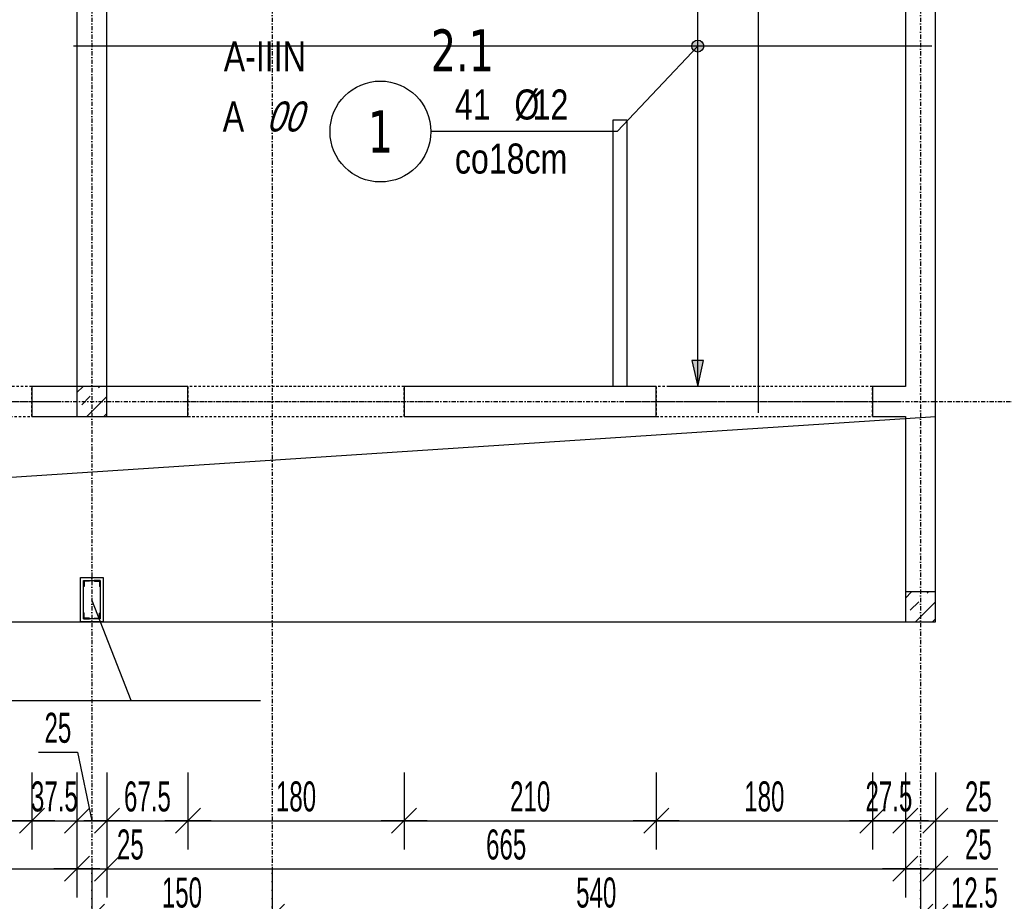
# Model space of a CAD drawing. Header units: millimetres. Extents: x 7622 to 13136, y -11868 to -7450.
# Tile 13 of 19: x 9955 to 10775, y -10394 to -9660. Entities that reach past the tile are written whole.
import ezdxf
from ezdxf.enums import TextEntityAlignment as Align

# ---------------------------------------------------------------- set-up
doc = ezdxf.new("R2010")
doc.units = ezdxf.units.MM
doc.header["$LTSCALE"] = 10
doc.linetypes.add('MO', pattern=[0.7, 0.35, -0.17, 0.01, -0.17])
doc.linetypes.add('MP', pattern=[0.36, 0.2, -0.16])
for name, color, linetype in [('BA_prg', 3, 'Continuous'), ('BA_szr', 1, 'Continuous'), ('BA_wym', 1, 'Continuous'), ('BD_lpm', 1, 'MP'), ('BD_osm', 1, 'MO'), ('BD_wic', 1, 'Continuous'), ('BD_wig', 3, 'Continuous'), ('BZ_odn', 1, 'Continuous'), ('BZ_opi1', 7, 'Continuous'), ('BZ_opi2', 4, 'Continuous'), ('BZ_P_wid', 3, 'Continuous'), ('BZ_txs', 2, 'Continuous'), ('BZ_wym', 1, 'Continuous')]:
    doc.layers.add(name, color=color, linetype=linetype)
doc.layers.add('BZ_pom', color=6, linetype='Continuous', plot=False)
doc.styles.add('BIKTBG', font='tahoma.ttf', dxfattribs={"width": 0.85})
doc.styles.add('BIKTS', font='bikromsw.shx', dxfattribs={"width": 0.8})
doc.styles.add('BIKWYM', font='bikromsw.shx', dxfattribs={"width": 0.6})
doc.dimstyles.new('BA_KR_100_cm', dxfattribs={"dimtxt": 25, "dimasz": 1.666667, "dimexe": 24, "dimexo": 0, "dimgap": 0, "dimtad": 0, "dimdec": 1, "dimrnd": 0.5, "dimzin": 9, "dimdsep": 46, "dimtxsty": 'BIKWYM', "dimblk": 'WYM-KR', "dimcen": 0, "dimdle": 20, "dimclrd": 256, "dimclre": 256, "dimclrt": 2, "dimadec": 0, "dimazin": 0, "dimtfac": 0.033333, "dimtdec": 1, "dimtmove": 0, "dimatfit": 3, "dimldrblk": 'WYM-KR', "dimfxl": 25, "dimfxlon": 1, "dimtvp": 0.8, "dimtolj": 1, "dimarcsym": 0})
doc.dimstyles.new('BZ_KP_100_cm', dxfattribs={"dimtxt": 25, "dimasz": 1.666667, "dimexe": 24, "dimexo": 0, "dimgap": 0, "dimtad": 0, "dimdec": 1, "dimrnd": 0.5, "dimzin": 9, "dimdsep": 46, "dimtxsty": 'BIKWYM', "dimblk": 'WYM-KR', "dimblk1": 'WYM-KP', "dimblk2": 'WYM-KP', "dimsah": 1, "dimcen": 0, "dimdle": 20, "dimclrd": 256, "dimclre": 256, "dimclrt": 7, "dimadec": 0, "dimazin": 0, "dimtfac": 0.033333, "dimtdec": 1, "dimtmove": 0, "dimatfit": 3, "dimldrblk": 'WYM-KP', "dimfxl": 1, "dimtvp": 0.8, "dimtolj": 1, "dimarcsym": 0})
doc.dimstyles.new('BZ_ST_100_cm', dxfattribs={"dimtxt": 25, "dimasz": 1.666667, "dimexe": 24, "dimexo": 0, "dimgap": 0, "dimtad": 0, "dimdec": 1, "dimrnd": 0.5, "dimdsep": 46, "dimtxsty": 'BIKWYM', "dimblk": 'WYM-ST', "dimcen": 0, "dimdle": 20, "dimclrd": 256, "dimclre": 256, "dimclrt": 7, "dimadec": 0, "dimazin": 0, "dimtfac": 0.033333, "dimtdec": 1, "dimtix": 1, "dimtmove": 2, "dimatfit": 3, "dimldrblk": 'WYM-ST', "dimfxl": 25, "dimfxlon": 1, "dimtvp": 0.8, "dimtolj": 1, "dimtzin": 0, "dimarcsym": 0})

# ---------------------------------------------------------------- blocks, each defined once
blk = doc.blocks.new('WYM-ST')
blk.add_hatch(color=256).paths.add_polyline_path([(-13, 2.88), (0, 0), (-13, -2.88)])
blk.add_lwpolyline([(0, 0), (-13, 2.88), (-13, -2.88), (0, 0)])
blk = doc.blocks.new('WYM-KR')
at = {"color": 7, "linetype": 'ByBlock'}
blk.add_line((6.24, 6.24), (-6.24, -6.24), dxfattribs=at)
at = {"linetype": 'ByBlock'}
blk.add_line((11.52, 0), (-11.52, 0), dxfattribs=at)
blk = doc.blocks.new('*D81')
at = {"layer": 'BA_wym', "lineweight": -2}
for p, q in [((9785.21, -10287.02), (9785.21, -10351.02)), ((9965.21, -10287.02), (9965.21, -10351.02)), ((9786.88, -10327.02), (9963.54, -10327.02))]:
    blk.add_line(p, q, dxfattribs=at)
at = {"layer": 'Defpoints', "color": 0}
for p in [(9785.21, -9990.57), (9965.21, -9990.57), (9965.21, -10327.02)]:
    blk.add_point(p, dxfattribs=at)
at = {"layer": 'BA_wym', "lineweight": -2, "xscale": 1.666666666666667, "yscale": 1.666666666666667, "zscale": 1.666666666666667, "rotation": 180}
blk.add_blockref('WYM-KR', (9785.21, -10327.02), dxfattribs=at)
at = {"layer": 'BA_wym', "lineweight": -2, "xscale": 1.666666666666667, "yscale": 1.666666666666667, "zscale": 1.666666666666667}
blk.add_blockref('WYM-KR', (9965.21, -10327.02), dxfattribs=at)
at = {"layer": 'BA_wym', "color": 2, "insert": (9875.21, -10307.02), "char_height": 25, "attachment_point": 5, "style": 'BIKWYM'}
blk.add_mtext('\\A1;180', dxfattribs=at)
blk = doc.blocks.new('*D82')
at = {"layer": 'BA_wym', "lineweight": -2}
for p, q in [((9965.21, -10287.02), (9965.21, -10351.02)), ((10002.71, -10287.02), (10002.71, -10351.02)), ((9963.54, -10327.02), (9961.88, -10327.02)), ((9965.21, -10327.02), (10002.71, -10327.02)), ((10004.37, -10327.02), (10006.04, -10327.02))]:
    blk.add_line(p, q, dxfattribs=at)
at = {"layer": 'Defpoints', "color": 0}
for p in [(9965.21, -9990.57), (10002.71, -9989.22), (10002.71, -10327.02)]:
    blk.add_point(p, dxfattribs=at)
at = {"layer": 'BA_wym', "lineweight": -2, "xscale": 1.666666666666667, "yscale": 1.666666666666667, "zscale": 1.666666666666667}
blk.add_blockref('WYM-KR', (9965.21, -10327.02), dxfattribs=at)
at = {"layer": 'BA_wym', "lineweight": -2, "xscale": 1.666666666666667, "yscale": 1.666666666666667, "zscale": 1.666666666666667, "rotation": 180}
blk.add_blockref('WYM-KR', (10002.71, -10327.02), dxfattribs=at)
at = {"layer": 'BA_wym', "color": 2, "insert": (9983.96, -10307.02), "char_height": 25, "attachment_point": 5, "style": 'BIKWYM'}
blk.add_mtext('\\A1;37.5', dxfattribs=at)
blk = doc.blocks.new('*D83')
at = {"layer": 'BA_wym', "lineweight": -2}
for p, q in [((9970.71, -10269.87), (10003.1, -10269.87)), ((10003.1, -10269.87), (10015.21, -10327.02)), ((10002.71, -10287.02), (10002.71, -10351.02)), ((10027.71, -10287.02), (10027.71, -10351.02)), ((10004.37, -10327.02), (10026.04, -10327.02))]:
    blk.add_line(p, q, dxfattribs=at)
at = {"layer": 'Defpoints', "color": 0}
for p in [(10002.71, -9989.22), (10027.71, -9990.57), (10027.71, -10327.02)]:
    blk.add_point(p, dxfattribs=at)
at = {"layer": 'BA_wym', "lineweight": -2, "xscale": 1.666666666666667, "yscale": 1.666666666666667, "zscale": 1.666666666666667, "rotation": 180}
blk.add_blockref('WYM-KR', (10002.71, -10327.02), dxfattribs=at)
at = {"layer": 'BA_wym', "lineweight": -2, "xscale": 1.666666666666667, "yscale": 1.666666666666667, "zscale": 1.666666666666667}
blk.add_blockref('WYM-KR', (10027.71, -10327.02), dxfattribs=at)
at = {"layer": 'BA_wym', "color": 2, "insert": (9986.9, -10249.87), "char_height": 25, "attachment_point": 5, "style": 'BIKWYM'}
blk.add_mtext('\\A1;25', dxfattribs=at)
blk = doc.blocks.new('*D84')
at = {"layer": 'BA_wym', "lineweight": -2}
for p, q in [((10027.71, -10287.02), (10027.71, -10351.02)), ((10095.2, -10287.02), (10095.2, -10351.02)), ((10029.37, -10327.02), (10093.53, -10327.02))]:
    blk.add_line(p, q, dxfattribs=at)
at = {"layer": 'Defpoints', "color": 0}
for p in [(10027.71, -9990.57), (10095.2, -9990.57), (10095.2, -10327.02)]:
    blk.add_point(p, dxfattribs=at)
at = {"layer": 'BA_wym', "lineweight": -2, "xscale": 1.666666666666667, "yscale": 1.666666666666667, "zscale": 1.666666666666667, "rotation": 180}
blk.add_blockref('WYM-KR', (10027.71, -10327.02), dxfattribs=at)
at = {"layer": 'BA_wym', "lineweight": -2, "xscale": 1.666666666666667, "yscale": 1.666666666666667, "zscale": 1.666666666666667}
blk.add_blockref('WYM-KR', (10095.2, -10327.02), dxfattribs=at)
at = {"layer": 'BA_wym', "color": 2, "insert": (10061.45, -10307.02), "char_height": 25, "attachment_point": 5, "style": 'BIKWYM'}
blk.add_mtext('\\A1;67.5', dxfattribs=at)
blk = doc.blocks.new('*D85')
at = {"layer": 'BA_wym', "lineweight": -2}
for p, q in [((10095.2, -10287.02), (10095.2, -10351.02)), ((10275.2, -10287.02), (10275.2, -10351.02)), ((10096.87, -10327.02), (10273.53, -10327.02))]:
    blk.add_line(p, q, dxfattribs=at)
at = {"layer": 'Defpoints', "color": 0}
for p in [(10095.2, -9990.57), (10275.2, -9990.57), (10275.2, -10327.02)]:
    blk.add_point(p, dxfattribs=at)
at = {"layer": 'BA_wym', "lineweight": -2, "xscale": 1.666666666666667, "yscale": 1.666666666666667, "zscale": 1.666666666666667, "rotation": 180}
blk.add_blockref('WYM-KR', (10095.2, -10327.02), dxfattribs=at)
at = {"layer": 'BA_wym', "lineweight": -2, "xscale": 1.666666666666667, "yscale": 1.666666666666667, "zscale": 1.666666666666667}
blk.add_blockref('WYM-KR', (10275.2, -10327.02), dxfattribs=at)
at = {"layer": 'BA_wym', "color": 2, "insert": (10185.2, -10307.02), "char_height": 25, "attachment_point": 5, "style": 'BIKWYM'}
blk.add_mtext('\\A1;180', dxfattribs=at)
blk = doc.blocks.new('*D86')
at = {"layer": 'BA_wym', "lineweight": -2}
for p, q in [((10275.2, -10287.02), (10275.2, -10351.02)), ((10485.2, -10287.02), (10485.2, -10351.02)), ((10276.87, -10327.02), (10483.53, -10327.02))]:
    blk.add_line(p, q, dxfattribs=at)
at = {"layer": 'Defpoints', "color": 0}
for p in [(10275.2, -9990.57), (10485.2, -9990.57), (10485.2, -10327.02)]:
    blk.add_point(p, dxfattribs=at)
at = {"layer": 'BA_wym', "lineweight": -2, "xscale": 1.666666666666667, "yscale": 1.666666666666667, "zscale": 1.666666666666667, "rotation": 180}
blk.add_blockref('WYM-KR', (10275.2, -10327.02), dxfattribs=at)
at = {"layer": 'BA_wym', "lineweight": -2, "xscale": 1.666666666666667, "yscale": 1.666666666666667, "zscale": 1.666666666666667}
blk.add_blockref('WYM-KR', (10485.2, -10327.02), dxfattribs=at)
at = {"layer": 'BA_wym', "color": 2, "insert": (10380.2, -10307.02), "char_height": 25, "attachment_point": 5, "style": 'BIKWYM'}
blk.add_mtext('\\A1;210', dxfattribs=at)
blk = doc.blocks.new('*D87')
at = {"layer": 'BA_wym', "lineweight": -2}
for p, q in [((10485.2, -10287.02), (10485.2, -10351.02)), ((10665.2, -10287.02), (10665.2, -10351.02)), ((10486.87, -10327.02), (10663.53, -10327.02))]:
    blk.add_line(p, q, dxfattribs=at)
at = {"layer": 'Defpoints', "color": 0}
for p in [(10485.2, -9990.57), (10665.2, -9990.57), (10665.2, -10327.02)]:
    blk.add_point(p, dxfattribs=at)
at = {"layer": 'BA_wym', "lineweight": -2, "xscale": 1.666666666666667, "yscale": 1.666666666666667, "zscale": 1.666666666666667, "rotation": 180}
blk.add_blockref('WYM-KR', (10485.2, -10327.02), dxfattribs=at)
at = {"layer": 'BA_wym', "lineweight": -2, "xscale": 1.666666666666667, "yscale": 1.666666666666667, "zscale": 1.666666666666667}
blk.add_blockref('WYM-KR', (10665.2, -10327.02), dxfattribs=at)
at = {"layer": 'BA_wym', "color": 2, "insert": (10575.2, -10307.02), "char_height": 25, "attachment_point": 5, "style": 'BIKWYM'}
blk.add_mtext('\\A1;180', dxfattribs=at)
blk = doc.blocks.new('*D88')
at = {"layer": 'BA_wym', "lineweight": -2}
for p, q in [((10665.2, -10287.02), (10665.2, -10351.02)), ((10692.71, -10287.02), (10692.71, -10351.02)), ((10663.53, -10327.02), (10661.87, -10327.02)), ((10665.2, -10327.02), (10692.71, -10327.02)), ((10694.37, -10327.02), (10696.04, -10327.02))]:
    blk.add_line(p, q, dxfattribs=at)
at = {"layer": 'Defpoints', "color": 0}
for p in [(10665.2, -9990.57), (10692.71, -10161.57), (10692.71, -10327.02)]:
    blk.add_point(p, dxfattribs=at)
at = {"layer": 'BA_wym', "lineweight": -2, "xscale": 1.666666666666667, "yscale": 1.666666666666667, "zscale": 1.666666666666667}
blk.add_blockref('WYM-KR', (10665.2, -10327.02), dxfattribs=at)
at = {"layer": 'BA_wym', "lineweight": -2, "xscale": 1.666666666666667, "yscale": 1.666666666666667, "zscale": 1.666666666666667, "rotation": 180}
blk.add_blockref('WYM-KR', (10692.71, -10327.02), dxfattribs=at)
at = {"layer": 'BA_wym', "color": 2, "insert": (10678.95, -10307.02), "char_height": 25, "attachment_point": 5, "style": 'BIKWYM'}
blk.add_mtext('\\A1;27.5', dxfattribs=at)
blk = doc.blocks.new('*D89')
at = {"layer": 'BA_wym', "lineweight": -2}
for p, q in [((10692.71, -10287.02), (10692.71, -10351.02)), ((10717.71, -10287.02), (10717.71, -10351.02)), ((10691.04, -10327.02), (10689.37, -10327.02)), ((10692.71, -10327.02), (10717.71, -10327.02)), ((10719.37, -10327.02), (10769.61, -10327.02))]:
    blk.add_line(p, q, dxfattribs=at)
at = {"layer": 'Defpoints', "color": 0}
for p in [(10692.71, -10161.57), (10717.71, -10161.57), (10717.71, -10327.02)]:
    blk.add_point(p, dxfattribs=at)
at = {"layer": 'BA_wym', "lineweight": -2, "xscale": 1.666666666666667, "yscale": 1.666666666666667, "zscale": 1.666666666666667}
blk.add_blockref('WYM-KR', (10692.71, -10327.02), dxfattribs=at)
at = {"layer": 'BA_wym', "lineweight": -2, "xscale": 1.666666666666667, "yscale": 1.666666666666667, "zscale": 1.666666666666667, "rotation": 180}
blk.add_blockref('WYM-KR', (10717.71, -10327.02), dxfattribs=at)
at = {"layer": 'BA_wym', "color": 2, "insert": (10753.42, -10307.02), "char_height": 25, "attachment_point": 5, "style": 'BIKWYM'}
blk.add_mtext('\\A1;25', dxfattribs=at)
blk = doc.blocks.new('*D95')
at = {"layer": 'BA_wym', "lineweight": -2}
for p, q in [((9427.71, -10327.02), (9427.71, -10391.02)), ((10002.71, -10327.02), (10002.71, -10391.02)), ((9429.37, -10367.02), (10001.04, -10367.02))]:
    blk.add_line(p, q, dxfattribs=at)
at = {"layer": 'Defpoints', "color": 0}
for p in [(9427.71, -9965.57), (10002.71, -9965.57), (10002.71, -10367.02)]:
    blk.add_point(p, dxfattribs=at)
at = {"layer": 'BA_wym', "lineweight": -2, "xscale": 1.666666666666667, "yscale": 1.666666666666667, "zscale": 1.666666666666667, "rotation": 180}
blk.add_blockref('WYM-KR', (9427.71, -10367.02), dxfattribs=at)
at = {"layer": 'BA_wym', "lineweight": -2, "xscale": 1.666666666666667, "yscale": 1.666666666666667, "zscale": 1.666666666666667}
blk.add_blockref('WYM-KR', (10002.71, -10367.02), dxfattribs=at)
at = {"layer": 'BA_wym', "color": 2, "insert": (9715.21, -10347.02), "char_height": 25, "attachment_point": 5, "style": 'BIKWYM'}
blk.add_mtext('\\A1;575', dxfattribs=at)
blk = doc.blocks.new('*D96')
at = {"layer": 'BA_wym', "lineweight": -2}
for p, q in [((10002.71, -10327.02), (10002.71, -10391.02)), ((10027.71, -10327.02), (10027.71, -10391.02)), ((10001.04, -10367.02), (9999.37, -10367.02)), ((10002.71, -10367.02), (10027.71, -10367.02)), ((10029.37, -10367.02), (10063.42, -10367.02))]:
    blk.add_line(p, q, dxfattribs=at)
at = {"layer": 'Defpoints', "color": 0}
for p in [(10002.71, -9965.57), (10027.71, -9965.57), (10027.71, -10367.02)]:
    blk.add_point(p, dxfattribs=at)
at = {"layer": 'BA_wym', "lineweight": -2, "xscale": 1.666666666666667, "yscale": 1.666666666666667, "zscale": 1.666666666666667}
blk.add_blockref('WYM-KR', (10002.71, -10367.02), dxfattribs=at)
at = {"layer": 'BA_wym', "lineweight": -2, "xscale": 1.666666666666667, "yscale": 1.666666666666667, "zscale": 1.666666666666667, "rotation": 180}
blk.add_blockref('WYM-KR', (10027.71, -10367.02), dxfattribs=at)
at = {"layer": 'BA_wym', "color": 2, "insert": (10047.23, -10347.02), "char_height": 25, "attachment_point": 5, "style": 'BIKWYM'}
blk.add_mtext('\\A1;25', dxfattribs=at)
blk = doc.blocks.new('*D97')
at = {"layer": 'BA_wym', "lineweight": -2}
for p, q in [((10027.71, -10327.02), (10027.71, -10391.02)), ((10692.71, -10327.02), (10692.71, -10391.02)), ((10029.37, -10367.02), (10691.04, -10367.02))]:
    blk.add_line(p, q, dxfattribs=at)
at = {"layer": 'Defpoints', "color": 0}
for p in [(10027.71, -9965.57), (10692.71, -10161.57), (10692.71, -10367.02)]:
    blk.add_point(p, dxfattribs=at)
at = {"layer": 'BA_wym', "lineweight": -2, "xscale": 1.666666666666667, "yscale": 1.666666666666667, "zscale": 1.666666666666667, "rotation": 180}
blk.add_blockref('WYM-KR', (10027.71, -10367.02), dxfattribs=at)
at = {"layer": 'BA_wym', "lineweight": -2, "xscale": 1.666666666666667, "yscale": 1.666666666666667, "zscale": 1.666666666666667}
blk.add_blockref('WYM-KR', (10692.71, -10367.02), dxfattribs=at)
at = {"layer": 'BA_wym', "color": 2, "insert": (10360.21, -10347.02), "char_height": 25, "attachment_point": 5, "style": 'BIKWYM'}
blk.add_mtext('\\A1;665', dxfattribs=at)
blk = doc.blocks.new('*D98')
at = {"layer": 'BA_wym', "lineweight": -2}
for p, q in [((10692.71, -10327.02), (10692.71, -10391.02)), ((10717.71, -10327.02), (10717.71, -10391.02)), ((10691.04, -10367.02), (10689.37, -10367.02)), ((10692.71, -10367.02), (10717.71, -10367.02)), ((10719.37, -10367.02), (10769.61, -10367.02))]:
    blk.add_line(p, q, dxfattribs=at)
at = {"layer": 'Defpoints', "color": 0}
for p in [(10692.71, -10161.57), (10717.71, -10161.57), (10717.71, -10367.02)]:
    blk.add_point(p, dxfattribs=at)
at = {"layer": 'BA_wym', "lineweight": -2, "xscale": 1.666666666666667, "yscale": 1.666666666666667, "zscale": 1.666666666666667}
blk.add_blockref('WYM-KR', (10692.71, -10367.02), dxfattribs=at)
at = {"layer": 'BA_wym', "lineweight": -2, "xscale": 1.666666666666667, "yscale": 1.666666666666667, "zscale": 1.666666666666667, "rotation": 180}
blk.add_blockref('WYM-KR', (10717.71, -10367.02), dxfattribs=at)
at = {"layer": 'BA_wym', "color": 2, "insert": (10753.42, -10347.02), "char_height": 25, "attachment_point": 5, "style": 'BIKWYM'}
blk.add_mtext('\\A1;25', dxfattribs=at)
blk = doc.blocks.new('*D103')
at = {"layer": 'BA_wym', "lineweight": -2}
for p, q in [((9415.21, -10367.02), (9415.21, -10431.02)), ((10015.21, -10367.02), (10015.21, -10431.02)), ((9416.87, -10407.02), (10013.54, -10407.02))]:
    blk.add_line(p, q, dxfattribs=at)
at = {"layer": 'Defpoints', "color": 0}
for p in [(9415.21, -9990.57), (10015.21, -9990.57), (10015.21, -10407.02)]:
    blk.add_point(p, dxfattribs=at)
at = {"layer": 'BA_wym', "lineweight": -2, "xscale": 1.666666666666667, "yscale": 1.666666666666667, "zscale": 1.666666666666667, "rotation": 180}
blk.add_blockref('WYM-KR', (9415.21, -10407.02), dxfattribs=at)
at = {"layer": 'BA_wym', "lineweight": -2, "xscale": 1.666666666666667, "yscale": 1.666666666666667, "zscale": 1.666666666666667}
blk.add_blockref('WYM-KR', (10015.21, -10407.02), dxfattribs=at)
at = {"layer": 'BA_wym', "color": 2, "insert": (9715.21, -10387.02), "char_height": 25, "attachment_point": 5, "style": 'BIKWYM'}
blk.add_mtext('\\A1;600', dxfattribs=at)
blk = doc.blocks.new('*D104')
at = {"layer": 'BA_wym', "lineweight": -2}
for p, q in [((10015.21, -10367.02), (10015.21, -10431.02)), ((10165.21, -10367.02), (10165.21, -10431.02)), ((10016.87, -10407.02), (10163.54, -10407.02))]:
    blk.add_line(p, q, dxfattribs=at)
at = {"layer": 'Defpoints', "color": 0}
for p in [(10165.21, -9884.99), (10015.21, -9990.57), (10165.21, -10407.02)]:
    blk.add_point(p, dxfattribs=at)
at = {"layer": 'BA_wym', "lineweight": -2, "xscale": 1.666666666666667, "yscale": 1.666666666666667, "zscale": 1.666666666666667, "rotation": 180}
blk.add_blockref('WYM-KR', (10015.21, -10407.02), dxfattribs=at)
at = {"layer": 'BA_wym', "lineweight": -2, "xscale": 1.666666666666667, "yscale": 1.666666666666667, "zscale": 1.666666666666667}
blk.add_blockref('WYM-KR', (10165.21, -10407.02), dxfattribs=at)
at = {"layer": 'BA_wym', "color": 2, "insert": (10090.21, -10387.02), "char_height": 25, "attachment_point": 5, "style": 'BIKWYM'}
blk.add_mtext('\\A1;150', dxfattribs=at)
blk = doc.blocks.new('*D105')
at = {"layer": 'BA_wym', "lineweight": -2}
for p, q in [((10165.21, -10367.02), (10165.21, -10431.02)), ((10705.21, -10367.02), (10705.21, -10431.02)), ((10166.87, -10407.02), (10703.54, -10407.02))]:
    blk.add_line(p, q, dxfattribs=at)
at = {"layer": 'Defpoints', "color": 0}
for p in [(10165.21, -9990.76), (10705.21, -9994.73), (10705.21, -10407.02)]:
    blk.add_point(p, dxfattribs=at)
at = {"layer": 'BA_wym', "lineweight": -2, "xscale": 1.666666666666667, "yscale": 1.666666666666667, "zscale": 1.666666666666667, "rotation": 180}
blk.add_blockref('WYM-KR', (10165.21, -10407.02), dxfattribs=at)
at = {"layer": 'BA_wym', "lineweight": -2, "xscale": 1.666666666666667, "yscale": 1.666666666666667, "zscale": 1.666666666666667}
blk.add_blockref('WYM-KR', (10705.21, -10407.02), dxfattribs=at)
at = {"layer": 'BA_wym', "color": 2, "insert": (10435.21, -10387.02), "char_height": 25, "attachment_point": 5, "style": 'BIKWYM'}
blk.add_mtext('\\A1;540', dxfattribs=at)
blk = doc.blocks.new('*D106')
at = {"layer": 'BA_wym', "lineweight": -2}
for p, q in [((10705.21, -10367.02), (10705.21, -10431.02)), ((10717.71, -10367.02), (10717.71, -10431.02)), ((10703.54, -10407.02), (10701.87, -10407.02)), ((10705.21, -10407.02), (10717.71, -10407.02)), ((10719.37, -10407.02), (10779.13, -10407.02))]:
    blk.add_line(p, q, dxfattribs=at)
at = {"layer": 'Defpoints', "color": 0}
for p in [(10705.21, -9888.96), (10717.71, -10161.57), (10717.71, -10407.02)]:
    blk.add_point(p, dxfattribs=at)
at = {"layer": 'BA_wym', "lineweight": -2, "xscale": 1.666666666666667, "yscale": 1.666666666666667, "zscale": 1.666666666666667}
blk.add_blockref('WYM-KR', (10705.21, -10407.02), dxfattribs=at)
at = {"layer": 'BA_wym', "lineweight": -2, "xscale": 1.666666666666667, "yscale": 1.666666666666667, "zscale": 1.666666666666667, "rotation": 180}
blk.add_blockref('WYM-KR', (10717.71, -10407.02), dxfattribs=at)
at = {"layer": 'BA_wym', "color": 2, "insert": (10750.09, -10387.02), "char_height": 25, "attachment_point": 5, "style": 'BIKWYM'}
blk.add_mtext('\\A1;12.5', dxfattribs=at)
blk = doc.blocks.new('*D109')
at = {"layer": 'BA_wym', "lineweight": -2}
for p, q in [((9415.21, -10407.02), (9415.21, -10471.02)), ((10015.21, -10407.02), (10015.21, -10471.02)), ((9416.87, -10447.02), (10013.54, -10447.02))]:
    blk.add_line(p, q, dxfattribs=at)
at = {"layer": 'Defpoints', "color": 0}
for p in [(9415.21, -10012.67), (10015.21, -10124.57), (10015.21, -10447.02)]:
    blk.add_point(p, dxfattribs=at)
at = {"layer": 'BA_wym', "lineweight": -2, "xscale": 1.666666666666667, "yscale": 1.666666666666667, "zscale": 1.666666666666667, "rotation": 180}
blk.add_blockref('WYM-KR', (9415.21, -10447.02), dxfattribs=at)
at = {"layer": 'BA_wym', "lineweight": -2, "xscale": 1.666666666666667, "yscale": 1.666666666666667, "zscale": 1.666666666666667}
blk.add_blockref('WYM-KR', (10015.21, -10447.02), dxfattribs=at)
at = {"layer": 'BA_wym', "color": 2, "insert": (9715.21, -10427.02), "char_height": 25, "attachment_point": 5, "style": 'BIKWYM'}
blk.add_mtext('\\A1;600', dxfattribs=at)
blk = doc.blocks.new('*D110')
at = {"layer": 'BA_wym', "lineweight": -2}
for p, q in [((10015.21, -10407.02), (10015.21, -10471.02)), ((10717.71, -10407.02), (10717.71, -10471.02)), ((10016.87, -10447.02), (10716.04, -10447.02))]:
    blk.add_line(p, q, dxfattribs=at)
at = {"layer": 'Defpoints', "color": 0}
for p in [(10015.21, -10124.57), (10717.71, -10161.57), (10717.71, -10447.02)]:
    blk.add_point(p, dxfattribs=at)
at = {"layer": 'BA_wym', "lineweight": -2, "xscale": 1.666666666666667, "yscale": 1.666666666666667, "zscale": 1.666666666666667, "rotation": 180}
blk.add_blockref('WYM-KR', (10015.21, -10447.02), dxfattribs=at)
at = {"layer": 'BA_wym', "lineweight": -2, "xscale": 1.666666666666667, "yscale": 1.666666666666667, "zscale": 1.666666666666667}
blk.add_blockref('WYM-KR', (10717.71, -10447.02), dxfattribs=at)
at = {"layer": 'BA_wym', "color": 2, "insert": (10366.46, -10427.02), "char_height": 25, "attachment_point": 5, "style": 'BIKWYM'}
blk.add_mtext('\\A1;702.5', dxfattribs=at)
blk = doc.blocks.new('*D112')
at = {"layer": 'BA_wym', "lineweight": -2}
for p, q in [((8137.71, -10447.02), (8137.71, -10511.02)), ((10692.71, -10447.02), (10692.71, -10511.02)), ((8139.37, -10487.02), (10691.04, -10487.02))]:
    blk.add_line(p, q, dxfattribs=at)
at = {"layer": 'Defpoints', "color": 0}
for p in [(8137.71, -10161.57), (10692.71, -10161.57), (10692.71, -10487.02)]:
    blk.add_point(p, dxfattribs=at)
at = {"layer": 'BA_wym', "lineweight": -2, "xscale": 1.666666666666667, "yscale": 1.666666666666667, "zscale": 1.666666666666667, "rotation": 180}
blk.add_blockref('WYM-KR', (8137.71, -10487.02), dxfattribs=at)
at = {"layer": 'BA_wym', "lineweight": -2, "xscale": 1.666666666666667, "yscale": 1.666666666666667, "zscale": 1.666666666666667}
blk.add_blockref('WYM-KR', (10692.71, -10487.02), dxfattribs=at)
at = {"layer": 'BA_wym', "color": 2, "insert": (9415.21, -10467.02), "char_height": 25, "attachment_point": 5, "style": 'BIKWYM'}
blk.add_mtext('\\A1;2555', dxfattribs=at)
blk = doc.blocks.new('*D113')
at = {"layer": 'BA_wym', "lineweight": -2}
for p, q in [((10692.71, -10447.02), (10692.71, -10511.02)), ((10717.71, -10447.02), (10717.71, -10511.02)), ((10691.04, -10487.02), (10689.37, -10487.02)), ((10692.71, -10487.02), (10717.71, -10487.02)), ((10719.37, -10487.02), (10769.61, -10487.02))]:
    blk.add_line(p, q, dxfattribs=at)
at = {"layer": 'Defpoints', "color": 0}
for p in [(10692.71, -10161.57), (10717.71, -10161.57), (10717.71, -10487.02)]:
    blk.add_point(p, dxfattribs=at)
at = {"layer": 'BA_wym', "lineweight": -2, "xscale": 1.666666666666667, "yscale": 1.666666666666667, "zscale": 1.666666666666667}
blk.add_blockref('WYM-KR', (10692.71, -10487.02), dxfattribs=at)
at = {"layer": 'BA_wym', "lineweight": -2, "xscale": 1.666666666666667, "yscale": 1.666666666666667, "zscale": 1.666666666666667, "rotation": 180}
blk.add_blockref('WYM-KR', (10717.71, -10487.02), dxfattribs=at)
at = {"layer": 'BA_wym', "color": 2, "insert": (10753.42, -10467.02), "char_height": 25, "attachment_point": 5, "style": 'BIKWYM'}
blk.add_mtext('\\A1;25', dxfattribs=at)
blk = doc.blocks.new('*D114')
at = {"layer": 'BA_wym', "lineweight": -2}
for p, q in [((8112.71, -10487.02), (8112.71, -10551.02)), ((10717.71, -10487.02), (10717.71, -10551.02)), ((8114.37, -10527.02), (10716.04, -10527.02))]:
    blk.add_line(p, q, dxfattribs=at)
at = {"layer": 'Defpoints', "color": 0}
for p in [(8112.71, -10161.57), (10717.71, -10161.57), (10717.71, -10527.02)]:
    blk.add_point(p, dxfattribs=at)
at = {"layer": 'BA_wym', "lineweight": -2, "xscale": 1.666666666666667, "yscale": 1.666666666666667, "zscale": 1.666666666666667, "rotation": 180}
blk.add_blockref('WYM-KR', (8112.71, -10527.02), dxfattribs=at)
at = {"layer": 'BA_wym', "lineweight": -2, "xscale": 1.666666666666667, "yscale": 1.666666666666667, "zscale": 1.666666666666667}
blk.add_blockref('WYM-KR', (10717.71, -10527.02), dxfattribs=at)
at = {"layer": 'BA_wym', "color": 2, "insert": (9415.21, -10507.02), "char_height": 25, "attachment_point": 5, "style": 'BIKWYM'}
blk.add_mtext('\\A1;2605', dxfattribs=at)
blk = doc.blocks.new('*D177')
at = {"layer": 'BA_wym', "lineweight": -2}
for p, q in [((10494.68, -9240.57), (10543.68, -9240.57)), ((10519.68, -9963.9), (10519.68, -9242.23)), ((10544.68, -9965.57), (10495.68, -9965.57))]:
    blk.add_line(p, q, dxfattribs=at)
at = {"layer": 'Defpoints', "color": 0}
for p in [(10177.71, -9240.57), (10519.68, -9240.57), (10692.71, -9965.57)]:
    blk.add_point(p, dxfattribs=at)
at = {"layer": 'BA_wym', "lineweight": -2, "xscale": 1.666666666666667, "yscale": 1.666666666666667, "zscale": 1.666666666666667}
for p, rotation in [((10519.68, -9240.57), 90), ((10519.68, -9965.57), 270)]:
    blk.add_blockref('WYM-ST', p, dxfattribs=dict(at, rotation=rotation))
at = {"layer": 'BA_wym', "color": 7, "insert": (10499.68, -9603.07), "char_height": 25, "attachment_point": 5, "rotation": 90, "style": 'BIKWYM'}
blk.add_mtext('\\A1;725', dxfattribs=at)
blk = doc.blocks.new('WYM-KP')
blk.add_hatch(color=256).paths.add_polyline_path([(3, 0, 1), (-3, 0, 1)])
blk.add_circle((0, 0), 3)
blk = doc.blocks.new('bik_BlkOpPret', base_point=(1524.45, 7050.26))
at = {"layer": 'BZ_opi1', "style": 'BIKTS', "width": 0.6}
for tag, p in [('SZTUK', (1533.83, 7057.76)), ('PRZEDR_FI', (1554.72, 7057.76)), ('PRZEKROJ', (1563.29, 7057.76)), ('PRZEDR_L', (1533.83, 7024.01)), ('DLUGOSC', (1568.65, 7024.01)), ('UWAGA', (1533.83, 6997.76))]:
    blk.add_attdef(tag, p, '', height=18.75, dxfattribs=at)
at = {"layer": 'BZ_opi2', "style": 'BIKTBG', "width": 0.6}
blk.add_attdef('NUMER', text='', height=26.25, dxfattribs=at).set_placement((1620.77, 7050.26), align=Align.MIDDLE_CENTER)
at = {"layer": 'BZ_pom', "width": 0.6}
for tag, p, height, style in [('POZYCJA', (1589.27, 7087.76), 26.25, 'BIKTBG'), ('GATUNEK', (1630.22, 7087.76), 18.75, 'BIKTS'), ('METODA_L', (1639.09, 7050.26), 18.75, 'BIKTS'), ('EURO_KOD', (1663.74, 7050.26), 18.75, 'BIKTS')]:
    blk.add_attdef(tag, p, '', height=height, dxfattribs=dict(at, style=style))
at = {"layer": 'BZ_wym', "width": 0.6}
for tag, p, height, style, flags in [('PRZEDR_NR', (1533.83, 6969.63), 26.25, 'BIKTBG', 1), ('PRZEDR_SZT', (1533.83, 6941.51), 18.75, 'BIKTS', 1), ('TYP_PRETA', (1533.83, 6913.38), 18.75, 'BIKTS', 3), ('EURO_KOD_SEGMENTY', (1567.58, 6885.26), 18.75, 'BIKTS', 3), ('HAK_1', (1533.83, 6857.13), 18.75, 'BIKTS', 3), ('HAK_2', (1533.83, 6829.01), 18.75, 'BIKTS', 3), ('ID', (1533.83, 6800.88), 18.75, 'BIKTS', 3), ('ID_C', (1533.83, 6772.76), 18.75, 'BIKTS', 3), ('b_atr_0', (1533.83, 6744.63), 18.75, 'BIKTS', 3)]:
    blk.add_attdef(tag, p, '', height=height, dxfattribs=dict(at, style=style, flags=flags))

msp = doc.modelspace()

# ---------------------------------------------------------------- hatches: boundary and pattern name
at = {"layer": 'BA_szr'}
h = msp.add_hatch(dxfattribs=at)
h.set_pattern_fill('BIK_ZELBET', color=256, scale=100, angle=45, pattern_type=2)
h.set_pattern_definition([(45, (-1611.071, -11034.417), (-14.142136, 14.142136), []), (45, (-1618.142, -11027.346), (-14.142136, 14.142136), [10, -10])])
h.paths.add_polyline_path([(10002.71, -9990.57), (10027.71, -9990.57), (10027.71, -9965.57), (10002.71, -9965.57)])
h = msp.add_hatch(dxfattribs=at)
h.set_pattern_fill('BIK_ZELBET', color=256, scale=100, angle=45, pattern_type=2)
h.set_pattern_definition([(45, (-921.071, -11205.417), (-14.142136, 14.142136), []), (45, (-928.142, -11198.346), (-14.142136, 14.142136), [10, -10])])
h.paths.add_polyline_path([(10692.71, -10161.57), (10717.71, -10161.57), (10717.71, -10136.57), (10692.71, -10136.57)])

# ---------------------------------------------------------------- linework, layer by layer
at = {"layer": 'BA_prg', "color": 8}
for points in [[(10008.21, -10127.07), (10013.21, -10127.07), (10013.21, -10127.32, -0.414214), (10012.86, -10127.67), (10009.51, -10127.67, 0.414214), (10008.81, -10128.37), (10008.81, -10131.72, -0.414214), (10008.46, -10132.07), (10008.21, -10132.07)], [(10022.21, -10127.07), (10017.21, -10127.07), (10017.21, -10127.32, 0.414214), (10017.56, -10127.67), (10020.91, -10127.67, -0.414214), (10021.61, -10128.37), (10021.61, -10131.72, 0.414214), (10021.96, -10132.07), (10022.21, -10132.07)], [(10008.21, -10159.07), (10013.21, -10159.07), (10013.21, -10158.82, 0.414214), (10012.86, -10158.47), (10009.51, -10158.47, -0.414214), (10008.81, -10157.77), (10008.81, -10154.42, 0.414214), (10008.46, -10154.07), (10008.21, -10154.07)], [(10022.21, -10159.07), (10017.21, -10159.07), (10017.21, -10158.82, -0.414214), (10017.56, -10158.47), (10020.91, -10158.47, 0.414214), (10021.61, -10157.77), (10021.61, -10154.42, -0.414214), (10021.96, -10154.07), (10022.21, -10154.07)]]:
    msp.add_lwpolyline(points, format="xyb", close=True, dxfattribs=at)
at = {"layer": 'BD_lpm'}
for points in [[(9785.21, -9990.57), (9965.21, -9990.57), (9965.21, -9965.57), (9785.21, -9965.57)], [(10095.2, -9990.57), (10275.2, -9990.57), (10275.2, -9965.57), (10095.2, -9965.57)], [(10485.2, -9990.57), (10665.2, -9990.57), (10665.2, -9965.57), (10485.2, -9965.57)]]:
    msp.add_lwpolyline(points, close=True, dxfattribs=at)
at = {"layer": 'BD_osm', "color": 5}
for p, q in [((9760.21, -9978.07), (9990.21, -9978.07)), ((10070.2, -9978.07), (10300.2, -9978.07)), ((10460.2, -9978.07), (10690.2, -9978.07))]:
    msp.add_line(p, q, dxfattribs=at)
at = {"layer": 'BD_osm'}
for points in [[(10015.21, -7754.57), (10015.21, -10627.02)], [(10165.21, -7754.57), (10165.21, -10627.02)], [(10705.21, -7754.57), (10705.21, -10627.02)], [(7752.71, -9978.07), (11077.71, -9978.07)]]:
    msp.add_lwpolyline(points, dxfattribs=at)
at = {"layer": 'BD_wic', "color": 8}
msp.add_lwpolyline([(10449.2, -9965.57), (10449.2, -9743.58), (10460.7, -9743.58), (10460.7, -9965.57)], dxfattribs=at)
at = {"layer": 'BD_wic'}
for points in [[(8112.71, -10161.57), (10717.71, -9990.57)], [(8137.71, -10161.57), (10692.71, -10161.57)]]:
    msp.add_lwpolyline(points, dxfattribs=at)
at = {"layer": 'BD_wic', "color": 8}
for points in [[(10005.71, -10124.57), (10024.71, -10124.57), (10024.71, -10161.57), (10005.71, -10161.57)], [(10022.21, -10159.07), (10008.21, -10159.07), (10008.21, -10127.07), (10022.21, -10127.07)]]:
    msp.add_lwpolyline(points, close=True, dxfattribs=at)
at = {"layer": 'BD_wig'}
for points in [[(9965.21, -9990.57), (10095.2, -9990.57), (10095.2, -9965.57), (10027.71, -9965.57), (10027.71, -9240.57), (10041.71, -9240.57), (10041.71, -9215.57), (9808.21, -9215.57), (9808.21, -9240.57), (10002.71, -9240.57), (10002.71, -9965.57), (9965.21, -9965.57), (9965.21, -9990.57)], [(10692.71, -10161.57), (10717.71, -10161.57), (10717.71, -9453.07), (10692.71, -9453.07), (10692.71, -9965.57), (10665.2, -9965.57), (10665.2, -9990.57), (10692.71, -9990.57), (10692.71, -10161.57)]]:
    msp.add_lwpolyline(points, dxfattribs=at)
for points in [[(10002.71, -9990.57), (10027.71, -9990.57), (10027.71, -9965.57), (10002.71, -9965.57)], [(10275.2, -9990.57), (10485.2, -9990.57), (10485.2, -9965.57), (10275.2, -9965.57)], [(10692.71, -10161.57), (10717.71, -10161.57), (10717.71, -10136.57), (10692.71, -10136.57)]]:
    msp.add_lwpolyline(points, close=True, dxfattribs=at)
at = {"layer": 'BZ_odn'}
msp.add_line((10048.02, -10227.02), (10015.21, -10143.07), dxfattribs=at)
msp.add_circle((10255.51, -9753.34), 42, dxfattribs=at)
at = {"layer": 'BZ_P_wid', "const_width": 1.2}
for points in [[(10570.14, -9107.57), (10570.14, -9987.57)], [(10714.71, -9682.19), (9999.71, -9682.19)]]:
    msp.add_lwpolyline(points, dxfattribs=at)

# ---------------------------------------------------------------- block references
ref = msp.add_blockref('bik_BlkOpPret', (10452.75, -9753.34))
ref.add_attrib('NUMER', '1', dxfattribs={"layer": 'BZ_opi2', "height": 35, "style": 'BIKTBG', "width": 0.8}).set_placement((10255.51, -9753.34), align=Align.MIDDLE_CENTER)
ref.add_attrib('POZYCJA', '2.1', (10297.51, -9703.34), dxfattribs={"layer": 'BZ_pom', "height": 35, "style": 'BIKTBG', "width": 0.8})
ref.add_attrib('SZTUK', '41', (10317.51, -9743.34), dxfattribs={"layer": 'BZ_opi1', "height": 25, "style": 'BIKTS', "width": 0.8})
ref.add_attrib('GATUNEK', 'A-IIIN', (10125.02, -9703.34), dxfattribs={"layer": 'BZ_pom', "height": 25, "style": 'BIKTS', "width": 0.8})
ref.add_attrib('PRZEKROJ', '12', (10382.27, -9743.34), dxfattribs={"layer": 'BZ_opi1', "height": 25, "style": 'BIKTS', "width": 0.8})
ref.add_attrib('UWAGA', 'co18cm', (10317.51, -9788.34), dxfattribs={"layer": 'BZ_opi1', "height": 25, "style": 'BIKTS', "width": 0.8})
ref.add_attrib('METODA_L', 'A', (10124.17, -9753.34), dxfattribs={"layer": 'BZ_pom', "height": 25, "style": 'BIKTS', "width": 0.8})
ref.add_attrib('PRZEDR_FI', '%%c', (10367.03, -9743.34), dxfattribs={"layer": 'BZ_opi1', "height": 25, "style": 'BIKTS', "width": 0.8})
ref.add_attrib('EURO_KOD', '00', (10160.37, -9753.34), dxfattribs={"layer": 'BZ_pom', "height": 25, "style": 'BIKTS', "oblique": 18, "width": 0.8})

# ---------------------------------------------------------------- texts
at = {"layer": 'BZ_txs', "insert": (8852.89, -10189.09), "char_height": 25, "width": 1484.2954, "attachment_point": 1, "style": 'BIKTS'}
msp.add_mtext('{\\W0.7;słupy dekoracyjne, stanowią część balustrady, nie przenoszą obciążeń z wyższych kondygnacji }', dxfattribs=at)

# ---------------------------------------------------------------- dimensions: what is measured, and where the dimension line sits
at = {"layer": 'BA_wym'}
dim = msp.add_linear_dim(base=(10519.68, -9240.57), p1=(10692.71, -9965.57), p2=(10177.71, -9240.57), angle=90, dimstyle='BZ_ST_100_cm', override={"dimrnd": 1, "dimblk": 'WYM-ST'}, dxfattribs=at)
dim.commit()
dim.dimension.update_dxf_attribs({"geometry": '*D177', "text_midpoint": (10499.68, -9603.07)})
for base, p1, p2, override, picture, middle in [((10165.21, -10407.02), (10015.21, -9990.57), (10165.21, -9884.99), {"dimtmove": 1, "dimatfit": 1, "dimfxl": 40}, '*D104', (10090.21, -10387.02)), ((10717.71, -10407.02), (10705.21, -9888.96), (10717.71, -10161.57), {"dimblk": 'WYM-KR', "dimatfit": 1, "dimfxl": 40}, '*D106', (10750.09, -10387.02)), ((10002.71, -10367.02), (9427.71, -9965.57), (10002.71, -9965.57), {"dimtmove": 1, "dimatfit": 1, "dimfxl": 40}, '*D95', (9715.21, -10347.02)), ((10027.71, -10367.02), (10002.71, -9965.57), (10027.71, -9965.57), {"dimblk": 'WYM-KR', "dimatfit": 1, "dimfxl": 40}, '*D96', (10047.23, -10347.02)), ((10692.71, -10367.02), (10027.71, -9965.57), (10692.71, -10161.57), {"dimtmove": 1, "dimatfit": 1, "dimfxl": 40}, '*D97', (10360.21, -10347.02)), ((10015.21, -10407.02), (9415.21, -9990.57), (10015.21, -9990.57), {"dimtmove": 1, "dimatfit": 1, "dimfxl": 40}, '*D103', (9715.21, -10387.02)), ((9965.21, -10327.02), (9785.21, -9990.57), (9965.21, -9990.57), {"dimtmove": 1, "dimatfit": 1, "dimfxl": 40}, '*D81', (9875.21, -10307.02)), ((10095.2, -10327.02), (10027.71, -9990.57), (10095.2, -9990.57), {"dimtmove": 1, "dimatfit": 1, "dimfxl": 40}, '*D84', (10061.45, -10307.02)), ((10275.2, -10327.02), (10095.2, -9990.57), (10275.2, -9990.57), {"dimtmove": 1, "dimatfit": 1, "dimfxl": 40}, '*D85', (10185.2, -10307.02)), ((10705.21, -10407.02), (10165.21, -9990.76), (10705.21, -9994.73), {"dimtmove": 1, "dimatfit": 1, "dimfxl": 40}, '*D105', (10435.21, -10387.02)), ((10485.2, -10327.02), (10275.2, -9990.57), (10485.2, -9990.57), {"dimtmove": 1, "dimatfit": 1, "dimfxl": 40}, '*D86', (10380.2, -10307.02)), ((10665.2, -10327.02), (10485.2, -9990.57), (10665.2, -9990.57), {"dimtmove": 1, "dimatfit": 1, "dimfxl": 40}, '*D87', (10575.2, -10307.02)), ((10015.21, -10447.02), (9415.21, -10012.67), (10015.21, -10124.57), {"dimtmove": 1, "dimatfit": 1, "dimfxl": 40}, '*D109', (9715.21, -10427.02)), ((10717.71, -10447.02), (10015.21, -10124.57), (10717.71, -10161.57), {"dimtmove": 1, "dimatfit": 1, "dimfxl": 40}, '*D110', (10366.46, -10427.02)), ((10717.71, -10527.02), (8112.71, -10161.57), (10717.71, -10161.57), {"dimatfit": 1, "dimfxl": 40}, '*D114', (9415.21, -10507.02)), ((10692.71, -10487.02), (8137.71, -10161.57), (10692.71, -10161.57), {"dimtmove": 1, "dimatfit": 1, "dimfxl": 40}, '*D112', (9415.21, -10467.02))]:
    dim = msp.add_linear_dim(base=base, p1=p1, p2=p2, dimstyle='BA_KR_100_cm', override=override, dxfattribs=at)
    dim.commit()
    dim.dimension.update_dxf_attribs({"geometry": picture, "text_midpoint": middle})
for base, p1, p2, override, picture, middle in [((10002.71, -10327.02), (9965.21, -9990.57), (10002.71, -9989.22), {"dimblk": 'WYM-KR', "dimatfit": 1, "dimfxl": 40}, '*D82', (9983.96, -10327.02)), ((10027.71, -10327.02), (10002.71, -9989.22), (10027.71, -9990.57), {"dimtmove": 1, "dimatfit": 1, "dimfxl": 40}, '*D83', (10003.1, -10269.87)), ((10692.71, -10327.02), (10665.2, -9990.57), (10692.71, -10161.57), {"dimblk": 'WYM-KR', "dimatfit": 1, "dimfxl": 40}, '*D88', (10678.95, -10327.02)), ((10717.71, -10327.02), (10692.71, -10161.57), (10717.71, -10161.57), {"dimblk": 'WYM-KR', "dimatfit": 1, "dimfxl": 40}, '*D89', (10753.42, -10327.02)), ((10717.71, -10367.02), (10692.71, -10161.57), (10717.71, -10161.57), {"dimblk": 'WYM-KR', "dimatfit": 1, "dimfxl": 40}, '*D98', (10753.42, -10367.02)), ((10717.71, -10487.02), (10692.71, -10161.57), (10717.71, -10161.57), {"dimblk": 'WYM-KR', "dimatfit": 1, "dimfxl": 40}, '*D113', (10753.42, -10487.02))]:
    dim = msp.add_linear_dim(base=base, p1=p1, p2=p2, dimstyle='BA_KR_100_cm', override=override, dxfattribs=at)
    dim.commit()
    dim.dimension.update_dxf_attribs({"geometry": picture, "text_midpoint": middle, "dimtype": 160})

# ---------------------------------------------------------------- leaders
at = {"layer": 'BZ_odn'}
msp.add_leader([(10519.68, -9682.19), (10452.75, -9753.34), (10297.51, -9753.34)], dimstyle='BZ_KP_100_cm', dxfattribs=at)
at = {"layer": 'BZ_odn', "has_arrowhead": 0}
msp.add_leader([(8815.21, -10143.07), (8848.02, -10227.02), (10155.55, -10227.02)], dimstyle='BZ_ST_100_cm', dxfattribs=at)

doc.saveas('drawing.dxf')
